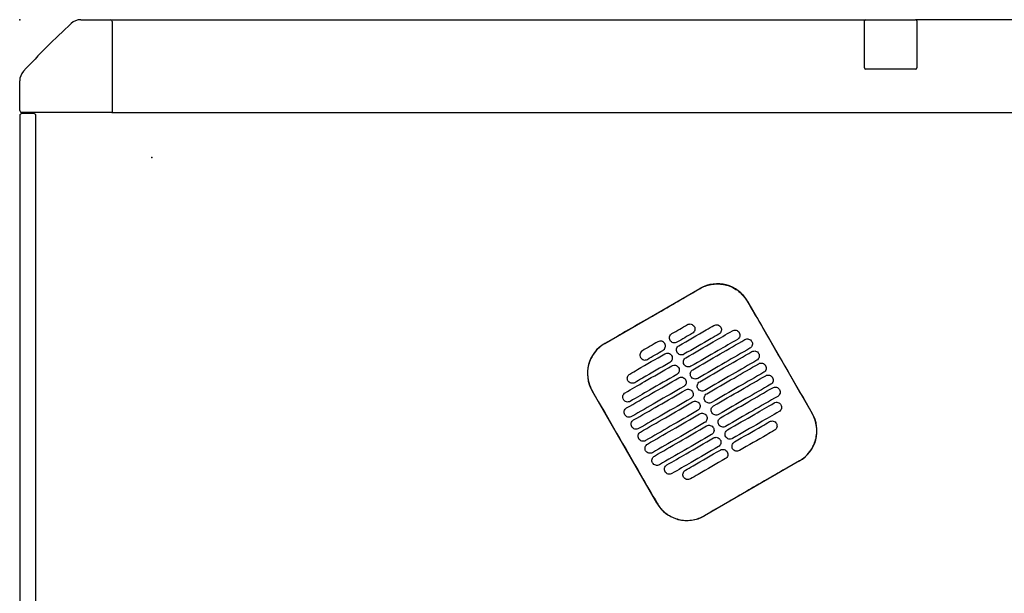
# Model space of a CAD drawing. Header units: metres. Extents: x 15.2 to 54.2, y -39.7 to 1.1.
# Tile 181 of 256: x 46.8 to 47.6, y -37.3 to -36.8. Entities that reach past the tile are written whole.
import ezdxf

# ---------------------------------------------------------------- set-up
doc = ezdxf.new("R2010")
doc.units = ezdxf.units.M
doc.header["$MEASUREMENT"] = 0
doc.layers.add('2D', color=252, linetype='Continuous')
doc.layers.add('PUNTO', color=1, linetype='Continuous')

# ---------------------------------------------------------------- blocks, each defined once
blk = doc.blocks.new('2D_QYOS_450')
at = {"layer": '2D'}
for p, q in [((0.05269, 0), (0.0785, 0)), ((0.0785, 0), (0.73066, 0)), ((0.73096, 0.00005), (0.73097, 0.00005)), ((0.73097, 0.00005), (0.77397, 0.00005)), ((1.66604, 0.00005), (0.77396, 0.00005)), ((0.08, -0.0015), (0.08, -0.0795)), ((0.72996, -0.04165), (0.72996, -0.00095)), ((0.72997, -0.04165), (0.72997, -0.00095)), ((0.77496, -0.00095), (0.77496, -0.04165)), ((0.77497, -0.00095), (0.77497, -0.04165)), ((0.73097, -0.04265), (0.73096, -0.04265)), ((0.77397, -0.04265), (0.73097, -0.04265)), ((0, -0.0785), (0, -0.05269)), ((-0.00003, -0.083), (-0.00003, -0.967)), ((-0.00003, -0.083), (-0.00003, -0.967)), ((0.0795, -0.08), (0.0015, -0.08)), ((0.01197, -0.081), (0.00197, -0.081)), ((0.01197, -0.081), (0.00197, -0.081)), ((0.01397, -0.967), (0.01397, -0.083)), ((0.01397, -0.967), (0.01397, -0.083)), ((0.0795, -0.08), (2.36049, -0.08)), ((0.50545, -0.27956), (0.58771, -0.23204)), ((0.6287, -0.24301), (0.68472, -0.33999)), ((0.55051, -0.41752), (0.49448, -0.32054)), ((0.67375, -0.38098), (0.59149, -0.42849))]:
    blk.add_line(p, q, dxfattribs=at)
for centre, radius, start, end in [((0.05269, -0.012), 0.012, 90, 132.87849), ((0.0785, -0.0015), 0.0015, 360, 90), ((0.73096, -0.00095), 0.001, 90, 180), ((0.73097, -0.00095), 0.001, 90, 180), ((0.77396, -0.00095), 0.001, 0, 90), ((0.77397, -0.00095), 0.001, 360, 90), ((0.58157, -0.58157), 0.78926, 132.87849, 137.12151), ((0.73096, -0.04165), 0.001, 180, 270), ((0.73097, -0.04165), 0.001, 180, 270), ((0.77396, -0.04165), 0.001, 270, 360), ((0.77397, -0.04165), 0.001, 270, 0), ((0.012, -0.05269), 0.012, 137.12151, 180), ((0.00197, -0.083), 0.002, 90, 180), ((0.00197, -0.083), 0.002, 90, 180), ((0.0015, -0.0785), 0.0015, 180, 270), ((0.01197, -0.083), 0.002, 0, 90), ((0.01197, -0.083), 0.002, 0, 90), ((0.0795, -0.0795), 0.0005, 270, 0), ((0.60272, -0.25802), 0.03, 30.01349, 120.01349), ((0.52046, -0.30554), 0.03, 120.01349, 210.01349), ((0.65874, -0.355), 0.03, 300.01349, 30.01349), ((0.57648, -0.40252), 0.03, 210.01349, 300.01349)]:
    blk.add_arc(centre, radius, start, end, dxfattribs=at)
for points, knots in [([(0.58777, -0.23213), (0.58843, -0.23175), (0.5891, -0.2314), (0.593, -0.22953), (0.59645, -0.22857), (0.60359, -0.22792), (0.60721, -0.22824), (0.61453, -0.23026), (0.61813, -0.23209), (0.62422, -0.23691), (0.62672, -0.23979), (0.6286, -0.24306)], [-8.20809, -8.20809, -8.20809, -8.20809, -7.978943, -7.978943, -6.912231, -6.912231, -5.830065, -5.830065, -4.632711, -4.632711, -3.498654, -3.498654, -3.498654, -3.498654]), ([(0.54664, -0.2559), (0.54827, -0.25497), (0.54989, -0.25403), (0.5654, -0.24506), (0.57679, -0.23848), (0.58777, -0.23213)], [-12.071476, -12.071476, -12.071476, -12.071476, -11.509189, -11.509189, -6.696301, -6.696301, -6.696301, -6.696301]), ([(0.6286, -0.24306), (0.63316, -0.25096), (0.63789, -0.25916), (0.65654, -0.29146), (0.67058, -0.31576), (0.68463, -0.34005)], [-3.18138, -3.18138, -3.18138, -3.18138, -2.673929, -2.673929, -1.133377, -1.133377, -1.133377, -1.133377]), ([(0.57693, -0.26333), (0.57735, -0.26309), (0.5779, -0.26287), (0.57908, -0.26272), (0.57963, -0.26276), (0.58071, -0.26304), (0.58123, -0.26329), (0.58219, -0.26402), (0.58255, -0.26448), (0.5828, -0.26491)], [-0.5513269, -0.5513269, -0.5513269, -0.5513269, -0.4030891, -0.4030891, -0.2776846, -0.2776846, -0.1471626, -0.1471626, 0, 0, 0, 0]), ([(0.59981, -0.26397), (0.60024, -0.26372), (0.60079, -0.26351), (0.60197, -0.26336), (0.60252, -0.26339), (0.6036, -0.26368), (0.60411, -0.26393), (0.60507, -0.26466), (0.60544, -0.26512), (0.60568, -0.26554)], [-0.5513875, -0.5513875, -0.5513875, -0.5513875, -0.4031047, -0.4031047, -0.2776919, -0.2776919, -0.1471638, -0.1471638, 0, 0, 0, 0]), ([(0.56193, -0.27696), (0.56168, -0.27654), (0.56146, -0.27599), (0.56131, -0.2748), (0.56135, -0.27425), (0.56163, -0.27317), (0.56188, -0.27265), (0.56261, -0.2717), (0.56307, -0.27134), (0.5635, -0.27109)], [-0.5554178, -0.5554178, -0.5554178, -0.5554178, -0.4045751, -0.4045751, -0.2782741, -0.2782741, -0.1472211, -0.1472211, 0, 0, 0, 0]), ([(0.5695, -0.28148), (0.57737, -0.27694), (0.58523, -0.27239), (0.59534, -0.26655), (0.59758, -0.26526), (0.59981, -0.26397)], [0.699452, 0.699452, 0.699452, 0.699452, 3.425217, 3.425217, 4.200582, 4.200582, 4.200582, 4.200582]), ([(0.60412, -0.27142), (0.60188, -0.27271), (0.59964, -0.274), (0.58953, -0.27984), (0.58167, -0.28438), (0.5738, -0.28893)], [2.649916, 2.649916, 2.649916, 2.649916, 3.425249, 3.425249, 6.151046, 6.151046, 6.151046, 6.151046]), ([(0.5755, -0.29187), (0.58337, -0.28733), (0.59124, -0.28278), (0.60466, -0.27503), (0.61022, -0.27182), (0.61577, -0.26861)], [0.699452, 0.699452, 0.699452, 0.699452, 3.42526, 3.42526, 5.350619, 5.350619, 5.350619, 5.350619]), ([(0.5828, -0.26491), (0.58304, -0.26533), (0.58326, -0.26588), (0.58341, -0.26707), (0.58337, -0.26762), (0.58309, -0.2687), (0.58284, -0.26921), (0.58211, -0.27017), (0.58165, -0.27053), (0.58123, -0.27078)], [-0.5553938, -0.5553938, -0.5553938, -0.5553938, -0.4045733, -0.4045733, -0.2782728, -0.2782728, -0.147221, -0.147221, 0, 0, 0, 0]), ([(0.60568, -0.26554), (0.60593, -0.26597), (0.60615, -0.26652), (0.6063, -0.26771), (0.60626, -0.26826), (0.60598, -0.26933), (0.60573, -0.26985), (0.605, -0.27081), (0.60454, -0.27117), (0.60412, -0.27142)], [-0.5553353, -0.5553353, -0.5553353, -0.5553353, -0.4045593, -0.4045593, -0.278267, -0.278267, -0.1472205, -0.1472205, 0, 0, 0, 0]), ([(0.61577, -0.26861), (0.6162, -0.26836), (0.61675, -0.26815), (0.61793, -0.268), (0.61848, -0.26803), (0.61956, -0.26831), (0.62007, -0.26857), (0.62103, -0.2693), (0.6214, -0.26976), (0.62164, -0.27018)], [-0.5514248, -0.5514248, -0.5514248, -0.5514248, -0.4031161, -0.4031161, -0.2776965, -0.2776965, -0.1471644, -0.1471644, 0, 0, 0, 0]), ([(0.62164, -0.27018), (0.62189, -0.2706), (0.62211, -0.27116), (0.62226, -0.27234), (0.62222, -0.2729), (0.62194, -0.27397), (0.62169, -0.27449), (0.62096, -0.27544), (0.6205, -0.27581), (0.62008, -0.27605)], [-0.5553003, -0.5553003, -0.5553003, -0.5553003, -0.4045497, -0.4045497, -0.2782639, -0.2782639, -0.1472208, -0.1472208, 0, 0, 0, 0]), ([(0.50551, -0.27965), (0.50545, -0.27969), (0.50539, -0.27972), (0.50192, -0.28176), (0.49894, -0.28442), (0.49419, -0.29074), (0.49246, -0.29433), (0.4906, -0.30164), (0.49035, -0.30525), (0.49107, -0.31177), (0.49184, -0.31465), (0.49347, -0.31844), (0.494, -0.31948), (0.49458, -0.32049)], [8.273299, 8.273299, 8.273299, 8.273299, 8.293543, 8.293543, 9.48086, 9.48086, 10.665623, 10.665623, 11.74288, 11.74288, 12.632334, 12.632334, 12.981673, 12.981673, 12.981673, 12.981673]), ([(0.55725, -0.27966), (0.55701, -0.27924), (0.55664, -0.27878), (0.55568, -0.27805), (0.55516, -0.27779), (0.55409, -0.27751), (0.55353, -0.27748), (0.55235, -0.27763), (0.55181, -0.27784), (0.55138, -0.27809)], [0, 0, 0, 0, 0.1471605, 0.1471605, 0.2776781, 0.2776781, 0.4030803, 0.4030803, 0.5512777, 0.5512777, 0.5512777, 0.5512777]), ([(0.55568, -0.28553), (0.55611, -0.28529), (0.55657, -0.28492), (0.55729, -0.28397), (0.55755, -0.28345), (0.55783, -0.28238), (0.55786, -0.28183), (0.55772, -0.28064), (0.5575, -0.28008), (0.55725, -0.27966)], [0, 0, 0, 0, 0.1472222, 0.1472222, 0.2782773, 0.2782773, 0.4045795, 0.4045795, 0.5554397, 0.5554397, 0.5554397, 0.5554397]), ([(0.5678, -0.27854), (0.56737, -0.27878), (0.56683, -0.279), (0.56564, -0.27915), (0.56509, -0.27911), (0.56402, -0.27883), (0.5635, -0.27858), (0.56254, -0.27785), (0.56217, -0.27739), (0.56193, -0.27696)], [-0.5512937, -0.5512937, -0.5512937, -0.5512937, -0.403082, -0.403082, -0.27768, -0.27768, -0.1471612, -0.1471612, 0, 0, 0, 0]), ([(0.62008, -0.27605), (0.61452, -0.27926), (0.60896, -0.28247), (0.59554, -0.29023), (0.58767, -0.29477), (0.5798, -0.29932)], [1.499949, 1.499949, 1.499949, 1.499949, 3.425284, 3.425284, 6.151116, 6.151116, 6.151116, 6.151116]), ([(0.5815, -0.30226), (0.58937, -0.29772), (0.59724, -0.29317), (0.61225, -0.2845), (0.61939, -0.28037), (0.62654, -0.27625)], [0.699452, 0.699452, 0.699452, 0.699452, 3.425292, 3.425292, 5.900643, 5.900643, 5.900643, 5.900643]), ([(0.62654, -0.27625), (0.62696, -0.276), (0.62751, -0.27579), (0.62869, -0.27564), (0.62925, -0.27567), (0.63032, -0.27595), (0.63084, -0.27621), (0.6318, -0.27694), (0.63216, -0.2774), (0.63241, -0.27782)], [-0.5514378, -0.5514378, -0.5514378, -0.5514378, -0.4031217, -0.4031217, -0.2776979, -0.2776979, -0.1471642, -0.1471642, 0, 0, 0, 0]), ([(0.63241, -0.27782), (0.63265, -0.27824), (0.63287, -0.2788), (0.63302, -0.27998), (0.63298, -0.28054), (0.6327, -0.28161), (0.63245, -0.28213), (0.63172, -0.28308), (0.63127, -0.28345), (0.63084, -0.28369)], [-0.5552876, -0.5552876, -0.5552876, -0.5552876, -0.4045446, -0.4045446, -0.2782629, -0.2782629, -0.1472212, -0.1472212, 0, 0, 0, 0]), ([(0.52707, -0.30599), (0.52931, -0.3047), (0.53154, -0.30341), (0.54165, -0.29757), (0.54952, -0.29302), (0.55738, -0.28848)], [2.649852, 2.649852, 2.649852, 2.649852, 3.425217, 3.425217, 6.150983, 6.150983, 6.150983, 6.150983]), ([(0.53795, -0.28585), (0.53753, -0.28609), (0.53707, -0.28646), (0.53634, -0.28741), (0.53609, -0.28793), (0.53581, -0.289), (0.53577, -0.28956), (0.53592, -0.29074), (0.53614, -0.2913), (0.53638, -0.29172)], [0, 0, 0, 0, 0.147223, 0.147223, 0.2782783, 0.2782783, 0.4045781, 0.4045781, 0.5554474, 0.5554474, 0.5554474, 0.5554474]), ([(0.55738, -0.28848), (0.55781, -0.28823), (0.55836, -0.28802), (0.55954, -0.28787), (0.56009, -0.2879), (0.56117, -0.28819), (0.56168, -0.28844), (0.56264, -0.28917), (0.56301, -0.28963), (0.56325, -0.29005)], [-0.5512944, -0.5512944, -0.5512944, -0.5512944, -0.4030833, -0.4030833, -0.2776787, -0.2776787, -0.1471599, -0.1471599, 0, 0, 0, 0]), ([(0.56793, -0.28735), (0.56769, -0.28693), (0.56747, -0.28638), (0.56732, -0.28519), (0.56735, -0.28464), (0.56764, -0.28356), (0.56789, -0.28305), (0.56862, -0.28209), (0.56907, -0.28173), (0.5695, -0.28148)], [-0.5553983, -0.5553983, -0.5553983, -0.5553983, -0.4045681, -0.4045681, -0.278271, -0.278271, -0.1472202, -0.1472202, 0, 0, 0, 0]), ([(0.5738, -0.28893), (0.57338, -0.28917), (0.57283, -0.28939), (0.57165, -0.28954), (0.57109, -0.2895), (0.57002, -0.28922), (0.5695, -0.28897), (0.56854, -0.28824), (0.56818, -0.28778), (0.56793, -0.28735)], [-0.5513071, -0.5513071, -0.5513071, -0.5513071, -0.4030846, -0.4030846, -0.2776802, -0.2776802, -0.1471604, -0.1471604, 0, 0, 0, 0]), ([(0.63084, -0.28369), (0.6237, -0.28782), (0.61655, -0.29195), (0.60154, -0.30062), (0.59367, -0.30516), (0.5858, -0.30971)], [0.949973, 0.949973, 0.949973, 0.949973, 3.425307, 3.425307, 6.151164, 6.151164, 6.151164, 6.151164]), ([(0.58751, -0.31265), (0.59537, -0.30811), (0.60324, -0.30356), (0.61825, -0.29489), (0.6254, -0.29076), (0.63254, -0.28664)], [0.699452, 0.699452, 0.699452, 0.699452, 3.425313, 3.425313, 5.900643, 5.900643, 5.900643, 5.900643]), ([(0.63254, -0.28664), (0.63296, -0.28639), (0.63351, -0.28618), (0.63469, -0.28603), (0.63525, -0.28606), (0.63632, -0.28634), (0.63684, -0.2866), (0.6378, -0.28733), (0.63817, -0.28779), (0.63841, -0.28821)], [-0.5514274, -0.5514274, -0.5514274, -0.5514274, -0.4031209, -0.4031209, -0.2776962, -0.2776962, -0.1471634, -0.1471634, 0, 0, 0, 0]), ([(0.63841, -0.28821), (0.63866, -0.28864), (0.63888, -0.28919), (0.63902, -0.29037), (0.63899, -0.29093), (0.63871, -0.292), (0.63845, -0.29252), (0.63773, -0.29347), (0.63727, -0.29384), (0.63684, -0.29408)], [-0.5552953, -0.5552953, -0.5552953, -0.5552953, -0.4045437, -0.4045437, -0.2782634, -0.2782634, -0.1472215, -0.1472215, 0, 0, 0, 0]), ([(0.56169, -0.29593), (0.55382, -0.30047), (0.54595, -0.30501), (0.53585, -0.31085), (0.53361, -0.31215), (0.53137, -0.31344)], [0.699452, 0.699452, 0.699452, 0.699452, 3.425249, 3.425249, 4.200582, 4.200582, 4.200582, 4.200582]), ([(0.53638, -0.29172), (0.53663, -0.29214), (0.53699, -0.2926), (0.53795, -0.29333), (0.53847, -0.29359), (0.53955, -0.29387), (0.5401, -0.2939), (0.54128, -0.29375), (0.54183, -0.29354), (0.54225, -0.29329)], [0, 0, 0, 0, 0.1471602, 0.1471602, 0.2776775, 0.2776775, 0.4030818, 0.4030818, 0.5512681, 0.5512681, 0.5512681, 0.5512681]), ([(0.56325, -0.29005), (0.5635, -0.29048), (0.56372, -0.29103), (0.56387, -0.29222), (0.56383, -0.29277), (0.56355, -0.29384), (0.5633, -0.29436), (0.56257, -0.29532), (0.56211, -0.29568), (0.56169, -0.29593)], [-0.5554159, -0.5554159, -0.5554159, -0.5554159, -0.4045716, -0.4045716, -0.2782736, -0.2782736, -0.1472211, -0.1472211, 0, 0, 0, 0]), ([(0.57393, -0.29774), (0.57369, -0.29732), (0.57347, -0.29677), (0.57332, -0.29558), (0.57336, -0.29503), (0.57364, -0.29395), (0.57389, -0.29344), (0.57462, -0.29248), (0.57508, -0.29212), (0.5755, -0.29187)], [-0.5553838, -0.5553838, -0.5553838, -0.5553838, -0.4045626, -0.4045626, -0.2782686, -0.2782686, -0.1472195, -0.1472195, 0, 0, 0, 0]), ([(0.63684, -0.29408), (0.6297, -0.29821), (0.62255, -0.30234), (0.60754, -0.31101), (0.59967, -0.31556), (0.59181, -0.3201)], [0.949998, 0.949998, 0.949998, 0.949998, 3.42532, 3.42532, 6.151189, 6.151189, 6.151189, 6.151189]), ([(0.59351, -0.32304), (0.60138, -0.3185), (0.60924, -0.31395), (0.62426, -0.30528), (0.6314, -0.30116), (0.63854, -0.29703)], [0.699452, 0.699452, 0.699452, 0.699452, 3.425322, 3.425322, 5.900643, 5.900643, 5.900643, 5.900643]), ([(0.63854, -0.29703), (0.63897, -0.29678), (0.63952, -0.29657), (0.6407, -0.29642), (0.64125, -0.29645), (0.64233, -0.29674), (0.64284, -0.29699), (0.6438, -0.29772), (0.64417, -0.29818), (0.64441, -0.2986)], [-0.5514139, -0.5514139, -0.5514139, -0.5514139, -0.4031194, -0.4031194, -0.2776944, -0.2776944, -0.1471626, -0.1471626, 0, 0, 0, 0]), ([(0.52311, -0.32213), (0.52867, -0.31892), (0.53423, -0.31571), (0.54765, -0.30796), (0.55552, -0.30341), (0.56339, -0.29887)], [1.499901, 1.499901, 1.499901, 1.499901, 3.42526, 3.42526, 6.151068, 6.151068, 6.151068, 6.151068]), ([(0.5255, -0.31186), (0.52526, -0.31144), (0.52504, -0.31089), (0.52489, -0.3097), (0.52492, -0.30915), (0.52521, -0.30807), (0.52546, -0.30756), (0.52619, -0.3066), (0.52664, -0.30624), (0.52707, -0.30599)], [-0.555418, -0.555418, -0.555418, -0.555418, -0.4045683, -0.4045683, -0.2782762, -0.2782762, -0.1472238, -0.1472238, 0, 0, 0, 0]), ([(0.56339, -0.29887), (0.56381, -0.29862), (0.56436, -0.29841), (0.56554, -0.29826), (0.56609, -0.2983), (0.56717, -0.29858), (0.56769, -0.29883), (0.56865, -0.29956), (0.56901, -0.30002), (0.56926, -0.30044)], [-0.5513075, -0.5513075, -0.5513075, -0.5513075, -0.4030857, -0.4030857, -0.2776792, -0.2776792, -0.1471593, -0.1471593, 0, 0, 0, 0]), ([(0.56926, -0.30044), (0.5695, -0.30087), (0.56972, -0.30142), (0.56987, -0.30261), (0.56983, -0.30316), (0.56955, -0.30423), (0.5693, -0.30475), (0.56857, -0.30571), (0.56811, -0.30607), (0.56769, -0.30632)], [-0.555397, -0.555397, -0.555397, -0.555397, -0.4045652, -0.4045652, -0.2782705, -0.2782705, -0.1472202, -0.1472202, 0, 0, 0, 0]), ([(0.5798, -0.29932), (0.57938, -0.29956), (0.57883, -0.29978), (0.57765, -0.29993), (0.5771, -0.29989), (0.57602, -0.29961), (0.5755, -0.29936), (0.57454, -0.29863), (0.57418, -0.29817), (0.57393, -0.29774)], [-0.5513171, -0.5513171, -0.5513171, -0.5513171, -0.4030867, -0.4030867, -0.2776803, -0.2776803, -0.1471597, -0.1471597, 0, 0, 0, 0]), ([(0.57993, -0.30813), (0.57969, -0.30771), (0.57947, -0.30716), (0.57932, -0.30597), (0.57936, -0.30542), (0.57964, -0.30434), (0.57989, -0.30383), (0.58062, -0.30287), (0.58108, -0.30251), (0.5815, -0.30226)], [-0.5553742, -0.5553742, -0.5553742, -0.5553742, -0.4045587, -0.4045587, -0.278267, -0.278267, -0.1472191, -0.1472191, 0, 0, 0, 0]), ([(0.64285, -0.30448), (0.6357, -0.3086), (0.62856, -0.31273), (0.61354, -0.3214), (0.60568, -0.32595), (0.59781, -0.33049)], [0.950001, 0.950001, 0.950001, 0.950001, 3.425322, 3.425322, 6.151192, 6.151192, 6.151192, 6.151192]), ([(0.64441, -0.2986), (0.64466, -0.29903), (0.64488, -0.29958), (0.64503, -0.30077), (0.64499, -0.30132), (0.64471, -0.30239), (0.64446, -0.30291), (0.64373, -0.30387), (0.64327, -0.30423), (0.64285, -0.30448)], [-0.5553076, -0.5553076, -0.5553076, -0.5553076, -0.4045445, -0.4045445, -0.2782646, -0.2782646, -0.1472219, -0.1472219, 0, 0, 0, 0]), ([(0.52435, -0.33528), (0.5315, -0.33115), (0.53864, -0.32702), (0.55365, -0.31835), (0.56152, -0.31381), (0.56939, -0.30926)], [0.949941, 0.949941, 0.949941, 0.949941, 3.425292, 3.425292, 6.151132, 6.151132, 6.151132, 6.151132]), ([(0.53137, -0.31344), (0.53095, -0.31368), (0.5304, -0.3139), (0.52922, -0.31405), (0.52866, -0.31401), (0.52759, -0.31373), (0.52707, -0.31348), (0.52611, -0.31275), (0.52575, -0.31229), (0.5255, -0.31186)], [-0.5513007, -0.5513007, -0.5513007, -0.5513007, -0.4030941, -0.4030941, -0.2776814, -0.2776814, -0.1471603, -0.1471603, 0, 0, 0, 0]), ([(0.56769, -0.30632), (0.55982, -0.31086), (0.55195, -0.31541), (0.53853, -0.32316), (0.53297, -0.32637), (0.52741, -0.32958)], [0.699452, 0.699452, 0.699452, 0.699452, 3.425284, 3.425284, 5.350619, 5.350619, 5.350619, 5.350619]), ([(0.56939, -0.30926), (0.56981, -0.30902), (0.57036, -0.3088), (0.57154, -0.30865), (0.57209, -0.30869), (0.57317, -0.30897), (0.57369, -0.30922), (0.57465, -0.30995), (0.57501, -0.31041), (0.57526, -0.31084)], [-0.5513173, -0.5513173, -0.5513173, -0.5513173, -0.4030875, -0.4030875, -0.2776797, -0.2776797, -0.147159, -0.147159, 0, 0, 0, 0]), ([(0.57526, -0.31084), (0.5755, -0.31126), (0.57572, -0.31181), (0.57587, -0.313), (0.57583, -0.31355), (0.57555, -0.31462), (0.5753, -0.31514), (0.57457, -0.3161), (0.57412, -0.31646), (0.57369, -0.31671)], [-0.555383, -0.555383, -0.555383, -0.555383, -0.4045604, -0.4045604, -0.2782682, -0.2782682, -0.1472195, -0.1472195, 0, 0, 0, 0]), ([(0.5858, -0.30971), (0.58538, -0.30995), (0.58483, -0.31017), (0.58365, -0.31032), (0.5831, -0.31028), (0.58202, -0.31), (0.5815, -0.30975), (0.58055, -0.30902), (0.58018, -0.30856), (0.57993, -0.30813)], [-0.5513237, -0.5513237, -0.5513237, -0.5513237, -0.4030882, -0.4030882, -0.2776804, -0.2776804, -0.1471592, -0.1471592, 0, 0, 0, 0]), ([(0.58594, -0.31853), (0.58569, -0.3181), (0.58547, -0.31755), (0.58532, -0.31636), (0.58536, -0.31581), (0.58564, -0.31474), (0.58589, -0.31422), (0.58662, -0.31326), (0.58708, -0.3129), (0.58751, -0.31265)], [-0.5553693, -0.5553693, -0.5553693, -0.5553693, -0.4045566, -0.4045566, -0.2782661, -0.2782661, -0.1472189, -0.1472189, 0, 0, 0, 0]), ([(0.59951, -0.33344), (0.60738, -0.32889), (0.61525, -0.32435), (0.63026, -0.31567), (0.6374, -0.31155), (0.64455, -0.30742)], [0.699452, 0.699452, 0.699452, 0.699452, 3.425321, 3.425321, 5.900643, 5.900643, 5.900643, 5.900643]), ([(0.64455, -0.30742), (0.64497, -0.30717), (0.64552, -0.30696), (0.6467, -0.30681), (0.64725, -0.30685), (0.64833, -0.30713), (0.64885, -0.30738), (0.64981, -0.30811), (0.65017, -0.30857), (0.65042, -0.30899)], [-0.551397, -0.551397, -0.551397, -0.551397, -0.4031173, -0.4031173, -0.2776925, -0.2776925, -0.1471621, -0.1471621, 0, 0, 0, 0]), ([(0.65042, -0.30899), (0.65066, -0.30942), (0.65088, -0.30997), (0.65103, -0.31116), (0.65099, -0.31171), (0.65071, -0.31278), (0.65046, -0.3133), (0.64973, -0.31426), (0.64927, -0.31462), (0.64885, -0.31487)], [-0.5553245, -0.5553245, -0.5553245, -0.5553245, -0.4045471, -0.4045471, -0.2782667, -0.2782667, -0.1472226, -0.1472226, 0, 0, 0, 0]), ([(0.49458, -0.32049), (0.50862, -0.34478), (0.52266, -0.36907), (0.54133, -0.4014), (0.54596, -0.40944), (0.5506, -0.41747)], [1.133412, 1.133412, 1.133412, 1.133412, 2.681586, 2.681586, 3.193366, 3.193366, 3.193366, 3.193366]), ([(0.52154, -0.32801), (0.5213, -0.32758), (0.52108, -0.32703), (0.52093, -0.32584), (0.52097, -0.32529), (0.52125, -0.32422), (0.5215, -0.3237), (0.52223, -0.32274), (0.52269, -0.32238), (0.52311, -0.32213)], [-0.55538, -0.55538, -0.55538, -0.55538, -0.4045589, -0.4045589, -0.278273, -0.278273, -0.147224, -0.147224, 0, 0, 0, 0]), ([(0.57369, -0.31671), (0.56582, -0.32125), (0.55796, -0.3258), (0.54294, -0.33447), (0.5358, -0.3386), (0.52865, -0.34272)], [0.699452, 0.699452, 0.699452, 0.699452, 3.425308, 3.425308, 5.900643, 5.900643, 5.900643, 5.900643]), ([(0.53036, -0.34567), (0.5375, -0.34154), (0.54464, -0.33741), (0.55966, -0.32874), (0.56752, -0.3242), (0.57539, -0.31965)], [0.949982, 0.949982, 0.949982, 0.949982, 3.425312, 3.425312, 6.151173, 6.151173, 6.151173, 6.151173]), ([(0.57539, -0.31965), (0.57581, -0.31941), (0.57636, -0.31919), (0.57754, -0.31904), (0.5781, -0.31908), (0.57917, -0.31936), (0.57969, -0.31961), (0.58065, -0.32034), (0.58102, -0.3208), (0.58126, -0.32123)], [-0.5513238, -0.5513238, -0.5513238, -0.5513238, -0.4030887, -0.4030887, -0.27768, -0.27768, -0.1471588, -0.1471588, 0, 0, 0, 0]), ([(0.58126, -0.32123), (0.58151, -0.32165), (0.58173, -0.3222), (0.58187, -0.32339), (0.58184, -0.32394), (0.58156, -0.32502), (0.5813, -0.32553), (0.58058, -0.32649), (0.58012, -0.32685), (0.57969, -0.3271)], [-0.5553737, -0.5553737, -0.5553737, -0.5553737, -0.4045574, -0.4045574, -0.2782667, -0.2782667, -0.1472191, -0.1472191, 0, 0, 0, 0]), ([(0.59181, -0.3201), (0.59138, -0.32034), (0.59084, -0.32056), (0.58965, -0.32071), (0.5891, -0.32067), (0.58803, -0.32039), (0.58751, -0.32014), (0.58655, -0.31941), (0.58618, -0.31895), (0.58594, -0.31853)], [-0.551327, -0.551327, -0.551327, -0.551327, -0.403089, -0.403089, -0.2776804, -0.2776804, -0.1471589, -0.1471589, 0, 0, 0, 0]), ([(0.59194, -0.32892), (0.5917, -0.32849), (0.59148, -0.32794), (0.59133, -0.32675), (0.59136, -0.3262), (0.59165, -0.32513), (0.5919, -0.32461), (0.59263, -0.32365), (0.59308, -0.32329), (0.59351, -0.32304)], [-0.5553691, -0.5553691, -0.5553691, -0.5553691, -0.4045561, -0.4045561, -0.278266, -0.278266, -0.1472189, -0.1472189, 0, 0, 0, 0]), ([(0.64885, -0.31487), (0.6417, -0.31899), (0.63456, -0.32312), (0.61955, -0.33179), (0.61168, -0.33634), (0.60381, -0.34088)], [0.949982, 0.949982, 0.949982, 0.949982, 3.425312, 3.425312, 6.151173, 6.151173, 6.151173, 6.151173]), ([(0.60551, -0.34383), (0.61338, -0.33928), (0.62125, -0.33474), (0.63626, -0.32606), (0.6434, -0.32194), (0.65055, -0.31781)], [0.699452, 0.699452, 0.699452, 0.699452, 3.425308, 3.425308, 5.900643, 5.900643, 5.900643, 5.900643]), ([(0.65055, -0.31781), (0.65097, -0.31757), (0.65152, -0.31735), (0.6527, -0.3172), (0.65325, -0.31724), (0.65433, -0.31752), (0.65485, -0.31777), (0.65581, -0.3185), (0.65617, -0.31896), (0.65642, -0.31939)], [-0.551377, -0.551377, -0.551377, -0.551377, -0.4031143, -0.4031143, -0.2776905, -0.2776905, -0.1471617, -0.1471617, 0, 0, 0, 0]), ([(0.65642, -0.31939), (0.65666, -0.31981), (0.65688, -0.32036), (0.65703, -0.32155), (0.65699, -0.3221), (0.65671, -0.32317), (0.65646, -0.32369), (0.65573, -0.32465), (0.65528, -0.32501), (0.65485, -0.32526)], [-0.5553462, -0.5553462, -0.5553462, -0.5553462, -0.4045514, -0.4045514, -0.2782696, -0.2782696, -0.1472236, -0.1472236, 0, 0, 0, 0]), ([(0.52741, -0.32958), (0.52699, -0.32983), (0.52644, -0.33004), (0.52526, -0.33019), (0.52471, -0.33016), (0.52363, -0.32987), (0.52311, -0.32962), (0.52216, -0.32889), (0.52179, -0.32843), (0.52154, -0.32801)], [-0.551342, -0.551342, -0.551342, -0.551342, -0.4031061, -0.4031061, -0.2776864, -0.2776864, -0.147161, -0.147161, 0, 0, 0, 0]), ([(0.57969, -0.3271), (0.57183, -0.33164), (0.56396, -0.33619), (0.54895, -0.34486), (0.5418, -0.34899), (0.53466, -0.35311)], [0.699452, 0.699452, 0.699452, 0.699452, 3.425321, 3.425321, 5.900643, 5.900643, 5.900643, 5.900643]), ([(0.53636, -0.35606), (0.5435, -0.35193), (0.55065, -0.3478), (0.56566, -0.33913), (0.57353, -0.33459), (0.58139, -0.33004)], [0.950001, 0.950001, 0.950001, 0.950001, 3.425322, 3.425322, 6.151192, 6.151192, 6.151192, 6.151192]), ([(0.58139, -0.33004), (0.58182, -0.3298), (0.58237, -0.32958), (0.58355, -0.32943), (0.5841, -0.32947), (0.58518, -0.32975), (0.58569, -0.33), (0.58665, -0.33073), (0.58702, -0.33119), (0.58726, -0.33162)], [-0.551327, -0.551327, -0.551327, -0.551327, -0.4030892, -0.4030892, -0.2776802, -0.2776802, -0.1471588, -0.1471588, 0, 0, 0, 0]), ([(0.58726, -0.33162), (0.58751, -0.33204), (0.58773, -0.33259), (0.58788, -0.33378), (0.58784, -0.33433), (0.58756, -0.33541), (0.58731, -0.33592), (0.58658, -0.33688), (0.58612, -0.33724), (0.5857, -0.33749)], [-0.5553691, -0.5553691, -0.5553691, -0.5553691, -0.4045561, -0.4045561, -0.278266, -0.278266, -0.1472189, -0.1472189, 0, 0, 0, 0]), ([(0.59781, -0.33049), (0.59739, -0.33074), (0.59684, -0.33095), (0.59566, -0.3311), (0.5951, -0.33107), (0.59403, -0.33078), (0.59351, -0.33053), (0.59255, -0.3298), (0.59219, -0.32934), (0.59194, -0.32892)], [-0.551327, -0.551327, -0.551327, -0.551327, -0.4030892, -0.4030892, -0.2776802, -0.2776802, -0.1471588, -0.1471588, 0, 0, 0, 0]), ([(0.65485, -0.32526), (0.64771, -0.32938), (0.64056, -0.33351), (0.62555, -0.34218), (0.61768, -0.34673), (0.60981, -0.35127)], [0.949941, 0.949941, 0.949941, 0.949941, 3.425291, 3.425291, 6.151132, 6.151132, 6.151132, 6.151132]), ([(0.61151, -0.35422), (0.61938, -0.34967), (0.62725, -0.34513), (0.64068, -0.33737), (0.64623, -0.33416), (0.65179, -0.33095)], [0.699452, 0.699452, 0.699452, 0.699452, 3.425284, 3.425284, 5.350619, 5.350619, 5.350619, 5.350619]), ([(0.65179, -0.33095), (0.65221, -0.33071), (0.65276, -0.33049), (0.65394, -0.33034), (0.65449, -0.33038), (0.65557, -0.33066), (0.65609, -0.33091), (0.65705, -0.33164), (0.65741, -0.3321), (0.65766, -0.33253)], [-0.5513421, -0.5513421, -0.5513421, -0.5513421, -0.4031061, -0.4031061, -0.2776864, -0.2776864, -0.147161, -0.147161, 0, 0, 0, 0]), ([(0.52278, -0.34115), (0.52254, -0.34073), (0.52232, -0.34017), (0.52217, -0.33899), (0.52221, -0.33843), (0.52249, -0.33736), (0.52274, -0.33684), (0.52347, -0.33589), (0.52393, -0.33552), (0.52435, -0.33528)], [-0.5553464, -0.5553464, -0.5553464, -0.5553464, -0.4045515, -0.4045515, -0.2782697, -0.2782697, -0.1472236, -0.1472236, 0, 0, 0, 0]), ([(0.5857, -0.33749), (0.57783, -0.34203), (0.56996, -0.34658), (0.55495, -0.35525), (0.5478, -0.35938), (0.54066, -0.3635)], [0.699452, 0.699452, 0.699452, 0.699452, 3.425322, 3.425322, 5.900643, 5.900643, 5.900643, 5.900643]), ([(0.5874, -0.34043), (0.58782, -0.34019), (0.58837, -0.33997), (0.58955, -0.33982), (0.5901, -0.33986), (0.59118, -0.34014), (0.5917, -0.34039), (0.59266, -0.34112), (0.59302, -0.34158), (0.59327, -0.34201)], [-0.5513269, -0.5513269, -0.5513269, -0.5513269, -0.403089, -0.403089, -0.2776804, -0.2776804, -0.1471589, -0.1471589, 0, 0, 0, 0]), ([(0.59794, -0.33931), (0.5977, -0.33888), (0.59748, -0.33833), (0.59733, -0.33714), (0.59737, -0.33659), (0.59765, -0.33552), (0.5979, -0.335), (0.59863, -0.33405), (0.59909, -0.33368), (0.59951, -0.33344)], [-0.5553737, -0.5553737, -0.5553737, -0.5553737, -0.4045574, -0.4045574, -0.2782667, -0.2782667, -0.1472191, -0.1472191, 0, 0, 0, 0]), ([(0.60381, -0.34088), (0.60339, -0.34113), (0.60284, -0.34134), (0.60166, -0.34149), (0.60111, -0.34146), (0.60003, -0.34118), (0.59951, -0.34092), (0.59855, -0.34019), (0.59819, -0.33973), (0.59794, -0.33931)], [-0.5513238, -0.5513238, -0.5513238, -0.5513238, -0.4030887, -0.4030887, -0.27768, -0.27768, -0.1471588, -0.1471588, 0, 0, 0, 0]), ([(0.65609, -0.3384), (0.65053, -0.34161), (0.64498, -0.34482), (0.63155, -0.35257), (0.62368, -0.35712), (0.61582, -0.36166)], [1.499901, 1.499901, 1.499901, 1.499901, 3.42526, 3.42526, 6.151068, 6.151068, 6.151068, 6.151068]), ([(0.65766, -0.33253), (0.6579, -0.33295), (0.65812, -0.3335), (0.65827, -0.33469), (0.65823, -0.33524), (0.65795, -0.33632), (0.6577, -0.33683), (0.65697, -0.33779), (0.65652, -0.33815), (0.65609, -0.3384)], [-0.5553798, -0.5553798, -0.5553798, -0.5553798, -0.4045588, -0.4045588, -0.278273, -0.278273, -0.147224, -0.147224, 0, 0, 0, 0]), ([(0.67369, -0.38088), (0.67497, -0.38014), (0.6762, -0.37931), (0.67935, -0.3768), (0.68113, -0.37497), (0.68266, -0.37293), (0.68496, -0.36987), (0.68664, -0.3664), (0.68861, -0.35901), (0.68888, -0.35516), (0.68795, -0.34753), (0.68674, -0.34383), (0.68478, -0.34032), (0.6847, -0.34018), (0.68463, -0.34005)], [17.619777, 17.619777, 17.619777, 17.619777, 18.064718, 18.064718, 18.827754, 18.827754, 18.827754, 19.97637, 19.97637, 21.122539, 21.122539, 22.281306, 22.281306, 22.328075, 22.328075, 22.328075, 22.328075]), ([(0.52865, -0.34272), (0.52823, -0.34297), (0.52768, -0.34318), (0.5265, -0.34333), (0.52595, -0.3433), (0.52487, -0.34302), (0.52435, -0.34276), (0.5234, -0.34203), (0.52303, -0.34157), (0.52278, -0.34115)], [-0.5513769, -0.5513769, -0.5513769, -0.5513769, -0.4031143, -0.4031143, -0.2776905, -0.2776905, -0.1471617, -0.1471617, 0, 0, 0, 0]), ([(0.52879, -0.35154), (0.52854, -0.35112), (0.52832, -0.35056), (0.52817, -0.34938), (0.52821, -0.34882), (0.52849, -0.34775), (0.52874, -0.34723), (0.52947, -0.34628), (0.52993, -0.34591), (0.53036, -0.34567)], [-0.5553248, -0.5553248, -0.5553248, -0.5553248, -0.4045472, -0.4045472, -0.2782668, -0.2782668, -0.1472227, -0.1472227, 0, 0, 0, 0]), ([(0.54236, -0.36645), (0.5495, -0.36232), (0.55665, -0.35819), (0.57166, -0.34952), (0.57953, -0.34498), (0.5874, -0.34043)], [0.949998, 0.949998, 0.949998, 0.949998, 3.42532, 3.42532, 6.151189, 6.151189, 6.151189, 6.151189]), ([(0.5917, -0.34788), (0.58383, -0.35242), (0.57596, -0.35697), (0.56095, -0.36564), (0.55381, -0.36977), (0.54666, -0.3739)], [0.699452, 0.699452, 0.699452, 0.699452, 3.425313, 3.425313, 5.900643, 5.900643, 5.900643, 5.900643]), ([(0.59327, -0.34201), (0.59351, -0.34243), (0.59373, -0.34298), (0.59388, -0.34417), (0.59384, -0.34472), (0.59356, -0.3458), (0.59331, -0.34631), (0.59258, -0.34727), (0.59212, -0.34763), (0.5917, -0.34788)], [-0.5553693, -0.5553693, -0.5553693, -0.5553693, -0.4045566, -0.4045566, -0.2782661, -0.2782661, -0.1472189, -0.1472189, 0, 0, 0, 0]), ([(0.60394, -0.3497), (0.6037, -0.34928), (0.60348, -0.34872), (0.60333, -0.34754), (0.60337, -0.34698), (0.60365, -0.34591), (0.6039, -0.34539), (0.60463, -0.34444), (0.60509, -0.34407), (0.60551, -0.34383)], [-0.555383, -0.555383, -0.555383, -0.555383, -0.4045605, -0.4045605, -0.2782682, -0.2782682, -0.1472195, -0.1472195, 0, 0, 0, 0]), ([(0.61752, -0.36461), (0.62538, -0.36006), (0.63325, -0.35552), (0.64336, -0.34968), (0.6456, -0.34839), (0.64783, -0.3471)], [0.699452, 0.699452, 0.699452, 0.699452, 3.425249, 3.425249, 4.200582, 4.200582, 4.200582, 4.200582]), ([(0.64783, -0.3471), (0.64826, -0.34685), (0.6488, -0.34663), (0.64999, -0.34648), (0.65054, -0.34652), (0.65161, -0.3468), (0.65213, -0.34706), (0.65309, -0.34779), (0.65346, -0.34825), (0.6537, -0.34867)], [-0.5513007, -0.5513007, -0.5513007, -0.5513007, -0.4030941, -0.4030941, -0.2776814, -0.2776814, -0.1471603, -0.1471603, 0, 0, 0, 0]), ([(0.6537, -0.34867), (0.65395, -0.34909), (0.65417, -0.34964), (0.65432, -0.35083), (0.65428, -0.35139), (0.654, -0.35246), (0.65375, -0.35298), (0.65302, -0.35393), (0.65256, -0.3543), (0.65214, -0.35454)], [-0.5554179, -0.5554179, -0.5554179, -0.5554179, -0.4045683, -0.4045683, -0.2782761, -0.2782761, -0.1472238, -0.1472238, 0, 0, 0, 0]), ([(0.53466, -0.35311), (0.53423, -0.35336), (0.53369, -0.35358), (0.5325, -0.35372), (0.53195, -0.35369), (0.53088, -0.35341), (0.53036, -0.35315), (0.5294, -0.35242), (0.52903, -0.35196), (0.52879, -0.35154)], [-0.5513969, -0.5513969, -0.5513969, -0.5513969, -0.4031172, -0.4031172, -0.2776925, -0.2776925, -0.1471621, -0.1471621, 0, 0, 0, 0]), ([(0.53479, -0.36193), (0.53455, -0.36151), (0.53433, -0.36096), (0.53418, -0.35977), (0.53421, -0.35921), (0.5345, -0.35814), (0.53475, -0.35762), (0.53548, -0.35667), (0.53593, -0.3563), (0.53636, -0.35606)], [-0.5553078, -0.5553078, -0.5553078, -0.5553078, -0.4045446, -0.4045446, -0.2782647, -0.2782647, -0.147222, -0.147222, 0, 0, 0, 0]), ([(0.54836, -0.37684), (0.55551, -0.37271), (0.56265, -0.36859), (0.57766, -0.35991), (0.58553, -0.35537), (0.5934, -0.35082)], [0.949972, 0.949972, 0.949972, 0.949972, 3.425307, 3.425307, 6.151164, 6.151164, 6.151164, 6.151164]), ([(0.5934, -0.35082), (0.59382, -0.35058), (0.59437, -0.35036), (0.59555, -0.35021), (0.5961, -0.35025), (0.59718, -0.35053), (0.5977, -0.35078), (0.59866, -0.35151), (0.59902, -0.35197), (0.59927, -0.3524)], [-0.5513236, -0.5513236, -0.5513236, -0.5513236, -0.4030881, -0.4030881, -0.2776804, -0.2776804, -0.1471592, -0.1471592, 0, 0, 0, 0]), ([(0.59927, -0.3524), (0.59951, -0.35282), (0.59973, -0.35337), (0.59988, -0.35456), (0.59984, -0.35511), (0.59956, -0.35619), (0.59931, -0.35671), (0.59858, -0.35766), (0.59813, -0.35803), (0.5977, -0.35827)], [-0.5553742, -0.5553742, -0.5553742, -0.5553742, -0.4045587, -0.4045587, -0.278267, -0.278267, -0.1472191, -0.1472191, 0, 0, 0, 0]), ([(0.60981, -0.35127), (0.60939, -0.35152), (0.60884, -0.35173), (0.60766, -0.35188), (0.60711, -0.35185), (0.60603, -0.35157), (0.60551, -0.35131), (0.60456, -0.35058), (0.60419, -0.35012), (0.60394, -0.3497)], [-0.5513173, -0.5513173, -0.5513173, -0.5513173, -0.4030875, -0.4030875, -0.2776797, -0.2776797, -0.147159, -0.147159, 0, 0, 0, 0]), ([(0.60995, -0.36009), (0.6097, -0.35967), (0.60948, -0.35911), (0.60933, -0.35793), (0.60937, -0.35737), (0.60965, -0.3563), (0.6099, -0.35578), (0.61063, -0.35483), (0.61109, -0.35446), (0.61151, -0.35422)], [-0.5553971, -0.5553971, -0.5553971, -0.5553971, -0.4045652, -0.4045652, -0.2782705, -0.2782705, -0.1472202, -0.1472202, 0, 0, 0, 0]), ([(0.65214, -0.35454), (0.6499, -0.35584), (0.64766, -0.35713), (0.63755, -0.36297), (0.62969, -0.36751), (0.62182, -0.37205)], [2.649852, 2.649852, 2.649852, 2.649852, 3.425217, 3.425217, 6.150982, 6.150982, 6.150982, 6.150982]), ([(0.54066, -0.3635), (0.54024, -0.36375), (0.53969, -0.36397), (0.53851, -0.36412), (0.53795, -0.36408), (0.53688, -0.3638), (0.53636, -0.36354), (0.5354, -0.36281), (0.53504, -0.36235), (0.53479, -0.36193)], [-0.5514137, -0.5514137, -0.5514137, -0.5514137, -0.4031194, -0.4031194, -0.2776944, -0.2776944, -0.1471627, -0.1471627, 0, 0, 0, 0]), ([(0.5977, -0.35827), (0.58983, -0.36282), (0.58197, -0.36736), (0.56695, -0.37603), (0.55981, -0.38016), (0.55266, -0.38429)], [0.699452, 0.699452, 0.699452, 0.699452, 3.425292, 3.425292, 5.900643, 5.900643, 5.900643, 5.900643]), ([(0.55913, -0.38448), (0.56468, -0.38127), (0.57024, -0.37806), (0.58367, -0.3703), (0.59153, -0.36576), (0.5994, -0.36121)], [1.499949, 1.499949, 1.499949, 1.499949, 3.425284, 3.425284, 6.151116, 6.151116, 6.151116, 6.151116]), ([(0.5994, -0.36121), (0.59982, -0.36097), (0.60037, -0.36075), (0.60155, -0.3606), (0.60211, -0.36064), (0.60318, -0.36092), (0.6037, -0.36117), (0.60466, -0.36191), (0.60503, -0.36237), (0.60527, -0.36279)], [-0.551317, -0.551317, -0.551317, -0.551317, -0.4030867, -0.4030867, -0.2776803, -0.2776803, -0.1471597, -0.1471597, 0, 0, 0, 0]), ([(0.60527, -0.36279), (0.60552, -0.36321), (0.60573, -0.36376), (0.60588, -0.36495), (0.60585, -0.36551), (0.60557, -0.36658), (0.60531, -0.3671), (0.60459, -0.36805), (0.60413, -0.36842), (0.6037, -0.36866)], [-0.5553839, -0.5553839, -0.5553839, -0.5553839, -0.4045626, -0.4045626, -0.2782686, -0.2782686, -0.1472195, -0.1472195, 0, 0, 0, 0]), ([(0.61582, -0.36166), (0.61539, -0.36191), (0.61485, -0.36213), (0.61366, -0.36227), (0.61311, -0.36224), (0.61204, -0.36196), (0.61152, -0.3617), (0.61056, -0.36097), (0.61019, -0.36051), (0.60995, -0.36009)], [-0.5513075, -0.5513075, -0.5513075, -0.5513075, -0.4030857, -0.4030857, -0.2776792, -0.2776792, -0.1471593, -0.1471593, 0, 0, 0, 0]), ([(0.61595, -0.37048), (0.61571, -0.37006), (0.61549, -0.36951), (0.61534, -0.36832), (0.61537, -0.36776), (0.61565, -0.36669), (0.61591, -0.36617), (0.61663, -0.36522), (0.61709, -0.36485), (0.61752, -0.36461)], [-0.555416, -0.555416, -0.555416, -0.555416, -0.4045716, -0.4045716, -0.2782736, -0.2782736, -0.1472211, -0.1472211, 0, 0, 0, 0]), ([(0.54079, -0.37232), (0.54055, -0.3719), (0.54033, -0.37135), (0.54018, -0.37016), (0.54022, -0.36961), (0.5405, -0.36853), (0.54075, -0.36801), (0.54148, -0.36706), (0.54194, -0.36669), (0.54236, -0.36645)], [-0.5552955, -0.5552955, -0.5552955, -0.5552955, -0.4045438, -0.4045438, -0.2782634, -0.2782634, -0.1472215, -0.1472215, 0, 0, 0, 0]), ([(0.54666, -0.3739), (0.54624, -0.37414), (0.54569, -0.37436), (0.54451, -0.37451), (0.54396, -0.37447), (0.54288, -0.37419), (0.54236, -0.37394), (0.5414, -0.3732), (0.54104, -0.37275), (0.54079, -0.37232)], [-0.5514273, -0.5514273, -0.5514273, -0.5514273, -0.4031209, -0.4031209, -0.2776962, -0.2776962, -0.1471634, -0.1471634, 0, 0, 0, 0]), ([(0.6037, -0.36866), (0.59584, -0.37321), (0.58797, -0.37775), (0.57454, -0.38551), (0.56899, -0.38872), (0.56343, -0.39193)], [0.699452, 0.699452, 0.699452, 0.699452, 3.42526, 3.42526, 5.350619, 5.350619, 5.350619, 5.350619]), ([(0.57509, -0.38912), (0.57733, -0.38783), (0.57956, -0.38653), (0.58967, -0.3807), (0.59754, -0.37615), (0.6054, -0.37161)], [2.649916, 2.649916, 2.649916, 2.649916, 3.425249, 3.425249, 6.151046, 6.151046, 6.151046, 6.151046]), ([(0.6054, -0.37161), (0.60583, -0.37136), (0.60638, -0.37114), (0.60756, -0.37099), (0.60811, -0.37103), (0.60919, -0.37131), (0.6097, -0.37157), (0.61066, -0.3723), (0.61103, -0.37276), (0.61127, -0.37318)], [-0.551307, -0.551307, -0.551307, -0.551307, -0.4030846, -0.4030846, -0.2776802, -0.2776802, -0.1471604, -0.1471604, 0, 0, 0, 0]), ([(0.61127, -0.37318), (0.61152, -0.3736), (0.61174, -0.37415), (0.61189, -0.37534), (0.61185, -0.3759), (0.61157, -0.37697), (0.61132, -0.37749), (0.61059, -0.37844), (0.61013, -0.37881), (0.60971, -0.37905)], [-0.5553984, -0.5553984, -0.5553984, -0.5553984, -0.4045681, -0.4045681, -0.278271, -0.278271, -0.1472202, -0.1472202, 0, 0, 0, 0]), ([(0.62182, -0.37205), (0.6214, -0.3723), (0.62085, -0.37252), (0.61967, -0.37267), (0.61911, -0.37263), (0.61804, -0.37235), (0.61752, -0.3721), (0.61656, -0.37136), (0.61619, -0.3709), (0.61595, -0.37048)], [-0.5512944, -0.5512944, -0.5512944, -0.5512944, -0.4030833, -0.4030833, -0.2776787, -0.2776787, -0.1471599, -0.1471599, 0, 0, 0, 0]), ([(0.54679, -0.38271), (0.54655, -0.38229), (0.54633, -0.38174), (0.54618, -0.38055), (0.54622, -0.38), (0.5465, -0.37892), (0.54675, -0.3784), (0.54748, -0.37745), (0.54794, -0.37709), (0.54836, -0.37684)], [-0.5552879, -0.5552879, -0.5552879, -0.5552879, -0.4045447, -0.4045447, -0.2782629, -0.2782629, -0.1472212, -0.1472212, 0, 0, 0, 0]), ([(0.55266, -0.38429), (0.55224, -0.38453), (0.55169, -0.38475), (0.55051, -0.3849), (0.54996, -0.38486), (0.54888, -0.38458), (0.54836, -0.38433), (0.54741, -0.3836), (0.54704, -0.38314), (0.54679, -0.38271)], [-0.5514376, -0.5514376, -0.5514376, -0.5514376, -0.4031217, -0.4031217, -0.2776979, -0.2776979, -0.1471642, -0.1471642, 0, 0, 0, 0]), ([(0.60971, -0.37905), (0.60184, -0.3836), (0.59397, -0.38814), (0.58387, -0.39398), (0.58163, -0.39527), (0.57939, -0.39656)], [0.699452, 0.699452, 0.699452, 0.699452, 3.425217, 3.425217, 4.200582, 4.200582, 4.200582, 4.200582]), ([(0.67369, -0.38088), (0.6631, -0.38699), (0.65207, -0.39336), (0.6366, -0.40229), (0.63456, -0.40347), (0.63256, -0.40463)], [-21.78268, -21.78268, -21.78268, -21.78268, -17.142885, -17.142885, -16.423665, -16.423665, -16.423665, -16.423665]), ([(0.55756, -0.39035), (0.55732, -0.38993), (0.5571, -0.38938), (0.55695, -0.38819), (0.55698, -0.38764), (0.55726, -0.38656), (0.55752, -0.38604), (0.55825, -0.38509), (0.5587, -0.38473), (0.55913, -0.38448)], [-0.5553006, -0.5553006, -0.5553006, -0.5553006, -0.4045498, -0.4045498, -0.2782639, -0.2782639, -0.1472208, -0.1472208, 0, 0, 0, 0]), ([(0.56343, -0.39193), (0.56301, -0.39217), (0.56246, -0.39239), (0.56128, -0.39254), (0.56072, -0.3925), (0.55965, -0.39222), (0.55913, -0.39197), (0.55817, -0.39124), (0.55781, -0.39078), (0.55756, -0.39035)], [-0.5514247, -0.5514247, -0.5514247, -0.5514247, -0.4031161, -0.4031161, -0.2776965, -0.2776965, -0.1471644, -0.1471644, 0, 0, 0, 0]), ([(0.57352, -0.39499), (0.57328, -0.39457), (0.57306, -0.39402), (0.57291, -0.39283), (0.57294, -0.39227), (0.57323, -0.3912), (0.57348, -0.39068), (0.57421, -0.38973), (0.57466, -0.38936), (0.57509, -0.38912)], [-0.5553355, -0.5553355, -0.5553355, -0.5553355, -0.4045594, -0.4045594, -0.278267, -0.278267, -0.1472206, -0.1472206, 0, 0, 0, 0]), ([(0.57939, -0.39656), (0.57897, -0.39681), (0.57842, -0.39703), (0.57724, -0.39718), (0.57668, -0.39714), (0.57561, -0.39686), (0.57509, -0.39661), (0.57413, -0.39587), (0.57377, -0.39541), (0.57352, -0.39499)], [-0.5513873, -0.5513873, -0.5513873, -0.5513873, -0.4031046, -0.4031046, -0.2776919, -0.2776919, -0.1471638, -0.1471638, 0, 0, 0, 0]), ([(0.5506, -0.41747), (0.5514, -0.41886), (0.55231, -0.42018), (0.55526, -0.42378), (0.55753, -0.42583), (0.56332, -0.42964), (0.56695, -0.43112), (0.57439, -0.43257), (0.57813, -0.43259), (0.58518, -0.43132), (0.58844, -0.43013), (0.59143, -0.4284)], [12.978915, 12.978915, 12.978915, 12.978915, 13.461173, 13.461173, 14.374287, 14.374287, 15.53872, 15.53872, 16.650066, 16.650066, 17.687358, 17.687358, 17.687358, 17.687358])]:
    blk.add_open_spline(points, degree=3, knots=knots, dxfattribs=at)
for points in [[(0.54664, -0.2559), (0.53293, -0.26382), (0.51922, -0.27174), (0.50551, -0.27965)], [(0.5635, -0.27109), (0.56797, -0.2685), (0.57245, -0.26592), (0.57693, -0.26333)], [(0.58123, -0.27078), (0.57675, -0.27336), (0.57227, -0.27595), (0.5678, -0.27854)], [(0.55138, -0.27809), (0.54691, -0.28067), (0.54243, -0.28326), (0.53795, -0.28585)], [(0.54225, -0.29329), (0.54673, -0.29071), (0.55121, -0.28812), (0.55568, -0.28553)], [(0.63256, -0.40463), (0.61885, -0.41255), (0.60514, -0.42047), (0.59143, -0.4284)]]:
    blk.add_open_spline(points, degree=3, dxfattribs=at)
blk = doc.blocks.new('26ffc830-2b44-45e2-9b49-604c8448e545')
at = {"layer": 'PUNTO'}
blk.add_point((-1.22, 0.98532), dxfattribs=at)
at = {"layer": 'PUNTO', "color": 40}
blk.add_point((-1.10599, 0.8663, 0.052), dxfattribs=at)
blk.add_blockref('2D_QYOS_450', (-1.22, 0.98532))

msp = doc.modelspace()

# ---------------------------------------------------------------- block references
msp.add_blockref('26ffc830-2b44-45e2-9b49-604c8448e545', (47.98247, -37.78496))

doc.saveas('drawing.dxf')
